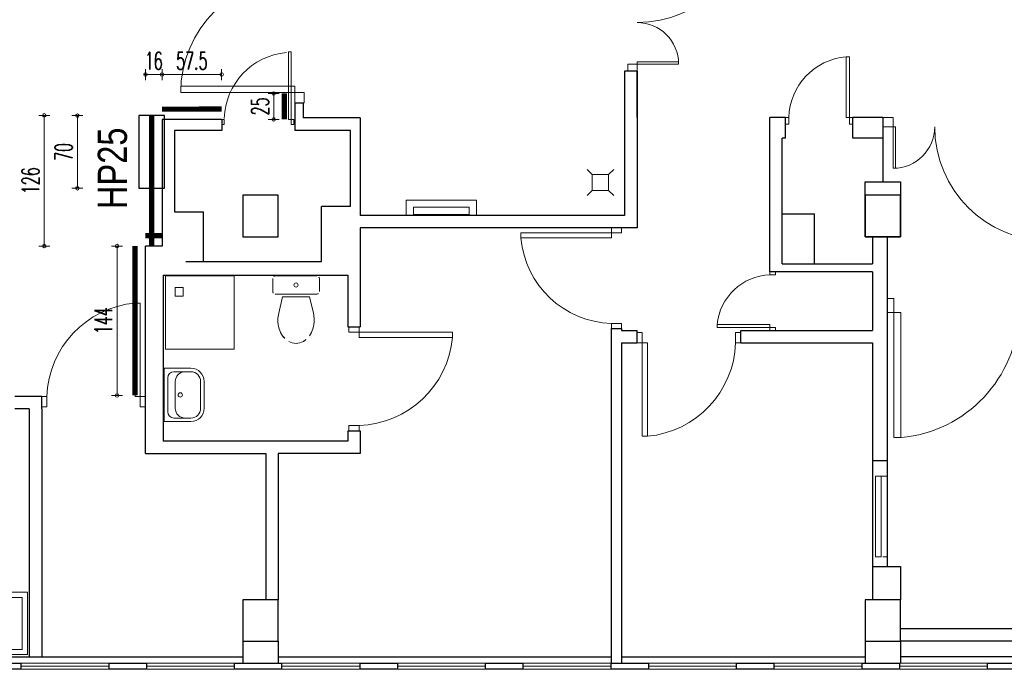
# Model space of a CAD drawing. Header units: millimetres. Extents: x 6612728327 to 6612744462, y 5733542327 to 5733552841.
# Tile 32 of 124: x 6612732698 to 6612733648, y 5733546298 to 5733546924. Entities that reach past the tile are written whole.
import ezdxf

# ---------------------------------------------------------------- set-up
doc = ezdxf.new("R2010")
doc.units = ezdxf.units.MM
doc.header["$MEASUREMENT"] = 0
for name, color, linetype in [('!!!!_SCIANY GRUBE', 7, 'Continuous'), ('__DRAFT_PROJEKT_PPOŻ', 7, 'Continuous'), ('A-ARM', 7, 'Continuous'), ('A_osłona PCV ścian', 112, 'Continuous'), ('dwa_DRZWI', 7, 'Continuous'), ('INST_CO', 7, 'Continuous'), ('STOLARKAOKIENNA', 7, 'Continuous'), ('WIDOK', 7, 'Continuous'), ('WYPOSAZ', 7, 'Continuous')]:
    doc.layers.add(name, color=color, linetype=linetype)
doc.layers.add('A_wymiary_osłony ścian', color=5, linetype='Continuous', lineweight=15)
doc.styles.add('GENERATED_STYLE_1', font='arial.ttf')
doc.styles.add('wymiarowanie 0-61', font='simplex.shx', dxfattribs={"width": 0.6})
doc.dimstyles.new('BOOM_100', dxfattribs={"dimscale": 0.8, "dimtxt": 21, "dimasz": 0.5, "dimexe": 1.25, "dimexo": 0.625, "dimgap": 6, "dimtad": 1, "dimdec": 1, "dimrnd": 0.5, "dimdsep": 46, "dimtxsty": 'wymiarowanie 0-61', "dimblk": 'WYMIAR_KROPKA', "dimcen": 1, "dimse1": 1, "dimse2": 1, "dimclrd": 256, "dimclrt": 256, "dimaunit": 1, "dimazin": 0, "dimtfac": 1, "dimtdec": 1, "dimtix": 1, "dimtmove": 2, "dimatfit": 3, "dimldrblk": 'WYMIAR_KROPKA', "dimfxl": 1, "dimtolj": 1, "dimtzin": 0, "dimlwd": -1, "dimarcsym": 0})

# ---------------------------------------------------------------- blocks, each defined once
blk = doc.blocks.new('WYMIAR_KROPKA')
h = blk.add_hatch(color=256)
h.paths.add_polyline_path([(0, -4.259949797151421), (0, 4.259949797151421, 0.414213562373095), (-4.259949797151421, 0, 0.414213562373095)])
h.paths.add_polyline_path([(0, 4.259949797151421), (0, -4.259949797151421, 0.414213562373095), (4.259949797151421, 0, 0.414213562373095)])
blk.add_line((0, -13.25317045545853), (0, 13.25317045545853))
blk.add_circle((0, 0), 4.259949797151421)
blk = doc.blocks.new('*D8')
at = {"layer": 'A_wymiary_osłony ścian', "transparency": 16777216}
for p, q in [((6612732943.211665, 5733546853.328597), (6612732943.211665, 5733546853.728598)), ((6612732943.211665, 5733546852.928597), (6612732943.211665, 5733546827.928597)), ((6612732943.211665, 5733546827.528598), (6612732943.211665, 5733546827.128597))]:
    blk.add_line(p, q, dxfattribs=at)
at = {"layer": 'Defpoints', "color": 0, "transparency": 16777216}
for p in [(6612732953.516467, 5733546852.928597), (6612732943.211665, 5733546827.928597), (6612732953.516467, 5733546827.928597)]:
    blk.add_point(p, dxfattribs=at)
at = {"layer": 'A_wymiary_osłony ścian', "transparency": 16777216, "xscale": 0.4, "yscale": 0.4, "zscale": 0.4}
for p, rotation in [((6612732943.211665, 5733546852.928597), 270), ((6612732943.211665, 5733546827.928597), 90)]:
    blk.add_blockref('WYMIAR_KROPKA', p, dxfattribs=dict(at, rotation=rotation))
at = {"layer": 'A_wymiary_osłony ścian', "transparency": 16777216, "insert": (6612732930.011664, 5733546840.428595), "char_height": 16.8, "attachment_point": 5, "rotation": 90, "style": 'wymiarowanie 0-61'}
blk.add_mtext('\\A1;25', dxfattribs=at)
blk = doc.blocks.new('*D9')
at = {"layer": 'A_wymiary_osłony ścian', "transparency": 16777216}
blk.add_line((6612732835.905583, 5733546871.192235), (6612732892.60555, 5733546871.192235), dxfattribs=at)
at = {"layer": 'Defpoints', "color": 0, "transparency": 16777216}
for p in [(6612732893.005549, 5733546871.192235), (6612732835.505584, 5733546837.84468), (6612732893.005549, 5733546837.907338)]:
    blk.add_point(p, dxfattribs=at)
at = {"layer": 'A_wymiary_osłony ścian', "transparency": 16777216, "xscale": 0.4, "yscale": 0.4, "zscale": 0.4, "rotation": 180}
blk.add_blockref('WYMIAR_KROPKA', (6612732835.505584, 5733546871.192235), dxfattribs=at)
at = {"layer": 'A_wymiary_osłony ścian', "transparency": 16777216, "xscale": 0.4, "yscale": 0.4, "zscale": 0.4}
blk.add_blockref('WYMIAR_KROPKA', (6612732893.005549, 5733546871.192235), dxfattribs=at)
at = {"layer": 'A_wymiary_osłony ścian', "transparency": 16777216, "insert": (6612732864.255567, 5733546884.392235), "char_height": 16.8, "attachment_point": 5, "style": 'wymiarowanie 0-61'}
blk.add_mtext('\\A1;57.5', dxfattribs=at)
blk = doc.blocks.new('*D73')
at = {"layer": 'A_wymiary_osłony ścian', "transparency": 16777216}
blk.add_line((6612732721.965669, 5733546831.444687), (6612732721.965669, 5733546706.244686), dxfattribs=at)
at = {"layer": 'Defpoints', "color": 0, "transparency": 16777216}
for p in [(6612732825.516484, 5733546831.844687), (6612732721.965669, 5733546705.844687), (6612732825.516484, 5733546705.844687)]:
    blk.add_point(p, dxfattribs=at)
at = {"layer": 'A_wymiary_osłony ścian', "transparency": 16777216, "xscale": 0.4, "yscale": 0.4, "zscale": 0.4}
for p, rotation in [((6612732721.965669, 5733546831.844687), 90), ((6612732721.965669, 5733546705.844687), 270)]:
    blk.add_blockref('WYMIAR_KROPKA', p, dxfattribs=dict(at, rotation=rotation))
at = {"layer": 'A_wymiary_osłony ścian', "transparency": 16777216, "insert": (6612732708.765668, 5733546768.844684), "char_height": 16.8, "attachment_point": 5, "rotation": 90, "style": 'wymiarowanie 0-61'}
blk.add_mtext('\\A1;126', dxfattribs=at)
blk = doc.blocks.new('*D74')
at = {"layer": 'A_wymiary_osłony ścian', "transparency": 16777216}
blk.add_line((6612732753.891335, 5733546831.156054), (6612732753.891335, 5733546761.956054), dxfattribs=at)
at = {"layer": 'Defpoints', "color": 0, "transparency": 16777216}
for p in [(6612732813.016484, 5733546831.556054), (6612732753.891335, 5733546761.556054), (6612732813.016484, 5733546761.556054)]:
    blk.add_point(p, dxfattribs=at)
at = {"layer": 'A_wymiary_osłony ścian', "transparency": 16777216, "xscale": 0.4, "yscale": 0.4, "zscale": 0.4}
for p, rotation in [((6612732753.891335, 5733546831.556054), 90), ((6612732753.891335, 5733546761.556054), 270)]:
    blk.add_blockref('WYMIAR_KROPKA', p, dxfattribs=dict(at, rotation=rotation))
at = {"layer": 'A_wymiary_osłony ścian', "transparency": 16777216, "insert": (6612732740.691334, 5733546796.556051), "char_height": 16.8, "attachment_point": 5, "rotation": 90, "style": 'wymiarowanie 0-61'}
blk.add_mtext('\\A1;70', dxfattribs=at)
blk = doc.blocks.new('*D75')
at = {"layer": 'A_wymiary_osłony ścian', "transparency": 16777216}
for p, q in [((6612732819.116481, 5733546871.192235), (6612732818.71648, 5733546871.192235)), ((6612732835.51648, 5733546871.192235), (6612732819.51648, 5733546871.192235)), ((6612732835.91648, 5733546871.192235), (6612732836.316481, 5733546871.192235))]:
    blk.add_line(p, q, dxfattribs=at)
at = {"layer": 'Defpoints', "color": 0, "transparency": 16777216}
for p in [(6612732819.51648, 5733546871.192235), (6612732819.51648, 5733546715.844685), (6612732835.51648, 5733546715.844685)]:
    blk.add_point(p, dxfattribs=at)
at = {"layer": 'A_wymiary_osłony ścian', "transparency": 16777216, "xscale": 0.4, "yscale": 0.4, "zscale": 0.4}
blk.add_blockref('WYMIAR_KROPKA', (6612732819.51648, 5733546871.192235), dxfattribs=at)
at = {"layer": 'A_wymiary_osłony ścian', "transparency": 16777216, "xscale": 0.4, "yscale": 0.4, "zscale": 0.4, "rotation": 180}
blk.add_blockref('WYMIAR_KROPKA', (6612732835.51648, 5733546871.192235), dxfattribs=at)
at = {"layer": 'A_wymiary_osłony ścian', "transparency": 16777216, "insert": (6612732827.51648, 5733546884.392235), "char_height": 16.8, "attachment_point": 5, "style": 'wymiarowanie 0-61'}
blk.add_mtext('\\A1;16', dxfattribs=at)
blk = doc.blocks.new('*D77')
at = {"layer": 'A_wymiary_osłony ścian', "transparency": 16777216}
blk.add_line((6612732792.110594, 5733546705.444687), (6612732792.110594, 5733546562.244686), dxfattribs=at)
at = {"layer": 'Defpoints', "color": 0, "transparency": 16777216}
for p in [(6612732809.516484, 5733546705.844687), (6612732792.110594, 5733546561.844687), (6612732809.516484, 5733546561.844687)]:
    blk.add_point(p, dxfattribs=at)
at = {"layer": 'A_wymiary_osłony ścian', "transparency": 16777216, "xscale": 0.4, "yscale": 0.4, "zscale": 0.4}
for p, rotation in [((6612732792.110594, 5733546705.844687), 90), ((6612732792.110594, 5733546561.844687), 270)]:
    blk.add_blockref('WYMIAR_KROPKA', p, dxfattribs=dict(at, rotation=rotation))
at = {"layer": 'A_wymiary_osłony ścian', "transparency": 16777216, "insert": (6612732778.910593, 5733546633.844684), "char_height": 16.8, "attachment_point": 5, "rotation": 90, "style": 'wymiarowanie 0-61'}
blk.add_mtext('\\A1;144', dxfattribs=at)

msp = doc.modelspace()

# ---------------------------------------------------------------- linework, layer by layer
at = {"layer": '!!!!_SCIANY GRUBE', "color": 7, "lineweight": 30}
for p, q in [((6612733026.51648, 5733546829.344686), (6612732971.51648, 5733546829.344686)), ((6612732893.016446, 5733546827.823436), (6612732835.51648, 5733546827.844686)), ((6612732893.016446, 5733546827.907344), (6612732893.016446, 5733546817.323436)), ((6612732893.016446, 5733546827.823436), (6612732893.016446, 5733546817.323436)), ((6612732893.016446, 5733546817.323436), (6612732847.51648, 5733546817.344686)), ((6612733017.277402, 5733546817.344686), (6612732963.51648, 5733546817.344686)), ((6612733017.277402, 5733546743.844686), (6612733017.277402, 5733546817.344686)), ((6612732989.277402, 5733546690.844685), (6612732989.277402, 5733546743.844686)), ((6612733017.277402, 5733546743.844686), (6612732989.277402, 5733546743.844686)), ((6612732847.51648, 5733546738.844686), (6612732875.451507, 5733546738.844686)), ((6612732875.451507, 5733546690.844685), (6612732875.451507, 5733546738.844686)), ((6612733433.516481, 5733546736.844685), (6612733464.516481, 5733546736.844685)), ((6612733433.516481, 5733546736.844685), (6612733464.516481, 5733546736.844685)), ((6612733464.516481, 5733546688.844685), (6612733464.516481, 5733546736.844685)), ((6612733464.516481, 5733546688.844685), (6612733464.516481, 5733546736.844685)), ((6612733520.516481, 5733546714.844685), (6612733520.516481, 5733546688.844685)), ((6612733520.516481, 5733546714.844685), (6612733520.516481, 5733546688.844685)), ((6612732858.51648, 5733546690.844685), (6612732989.277402, 5733546690.844685)), ((6612733433.516481, 5733546688.844685), (6612733520.516481, 5733546688.844685)), ((6612733433.516481, 5733546688.844685), (6612733520.516481, 5733546688.844685)), ((6612733520.516481, 5733546680.844686), (6612733421.516481, 5733546680.844686)), ((6612733520.516481, 5733546680.844686), (6612733433.516481, 5733546680.844686)), ((6612733520.516481, 5733546680.844686), (6612733520.516481, 5733546624.519614)), ((6612733520.516481, 5733546680.844686), (6612733520.516481, 5733546624.519614)), ((6612733520.516481, 5733546612.519615), (6612733520.516481, 5733546364.844685)), ((6612733520.516481, 5733546612.519615), (6612733520.516481, 5733546364.844685)), ((6612732935.51648, 5733546505.844685), (6612732935.51648, 5733546364.844685)), ((6612732947.51648, 5733546505.844685), (6612732947.51648, 5733546364.844685)), ((6612732913.51648, 5733546324.844684), (6612732913.51648, 5733546303.844685)), ((6612732947.535819, 5733546324.844684), (6612732947.535819, 5733546303.844685)), ((6612733513.516481, 5733546324.844684), (6612733513.516481, 5733546303.844685)), ((6612733547.516481, 5733546324.844684), (6612733547.516481, 5733546303.844685))]:
    msp.add_line(p, q, dxfattribs=at)
for points in [[(6612733281.51648, 5733546874.344686), (6612733281.51648, 5733546735.344685)], [(6612733293.51648, 5733546874.344686), (6612733281.51648, 5733546874.344686)], [(6612733293.51648, 5733546829.844686), (6612733293.51648, 5733546874.344686)], [(6612733293.51648, 5733546874.344686), (6612733293.51648, 5733546723.344685)], [(6612732963.51648, 5733546843.867837), (6612732963.51648, 5733546817.344686)], [(6612732963.51648, 5733546843.867837), (6612732971.51648, 5733546843.867837)], [(6612732971.51648, 5733546843.867837), (6612732971.51648, 5733546829.344686)], [(6612733026.51648, 5733546829.344686), (6612733026.51648, 5733546735.344685)], [(6612733436.516481, 5733546829.844686), (6612733421.516481, 5733546829.844686)], [(6612733421.516481, 5733546680.844686), (6612733421.516481, 5733546829.844686)], [(6612733436.516481, 5733546809.844685), (6612733436.516481, 5733546829.844686)], [(6612733530.516481, 5733546829.844686), (6612733501.516481, 5733546829.844686)], [(6612733501.516481, 5733546809.844685), (6612733501.516481, 5733546829.844686)], [(6612733530.516481, 5733546829.844686), (6612733530.516481, 5733546809.844685)], [(6612732835.51648, 5733546827.844686), (6612732835.51648, 5733546705.844685)], [(6612732847.51648, 5733546817.344686), (6612732847.51648, 5733546738.844686)], [(6612733436.516481, 5733546809.844685), (6612733433.516481, 5733546809.844685)], [(6612733433.516481, 5733546688.844685), (6612733433.516481, 5733546809.844685)], [(6612733530.516481, 5733546809.844685), (6612733501.516481, 5733546809.844685)], [(6612733530.516481, 5733546809.844685), (6612733530.516481, 5733546767.844686)], [(6612733281.51648, 5733546735.344685), (6612733026.51648, 5733546735.344685)], [(6612733026.51648, 5733546723.344685), (6612733026.51648, 5733546677.844685)], [(6612733293.51648, 5733546723.344685), (6612733026.51648, 5733546723.344685)], [(6612733534.516481, 5733546714.844685), (6612733534.516481, 5733546396.841156), (6612733547.516481, 5733546396.841156), (6612733547.516481, 5733546364.844685)], [(6612732819.51648, 5733546560.844685), (6612732819.51648, 5733546705.844685)], [(6612732835.51648, 5733546705.844685), (6612732819.51648, 5733546705.844685)], [(6612732836.51648, 5733546677.844685), (6612733014.51648, 5733546677.844685)], [(6612732836.51648, 5733546677.844685), (6612732836.51648, 5733546517.844686)], [(6612733014.51648, 5733546677.844685), (6612733014.51648, 5733546627.844685)], [(6612733026.51648, 5733546677.844685), (6612733026.51648, 5733546627.844685)], [(6612733014.51648, 5733546627.844685), (6612733026.51648, 5733546627.844685)], [(6612733268.516481, 5733546626.344685), (6612733278.516291, 5733546626.344685)], [(6612733268.516481, 5733546626.344685), (6612733268.516481, 5733546303.844685)], [(6612733278.516291, 5733546626.344685), (6612733278.516291, 5733546624.519614)], [(6612733278.516291, 5733546624.519614), (6612733293.51648, 5733546624.519614)], [(6612733293.51648, 5733546612.519436), (6612733293.51648, 5733546624.519436)], [(6612733393.516481, 5733546624.519614), (6612733421.516481, 5733546624.519614)], [(6612733393.516481, 5733546612.519615), (6612733393.516481, 5733546624.519614)], [(6612733421.516481, 5733546624.519614), (6612733520.516481, 5733546624.519614)], [(6612733278.516291, 5733546612.519615), (6612733293.51648, 5733546612.519615)], [(6612733278.516291, 5733546612.519615), (6612733278.516291, 5733546303.844685)], [(6612733393.516481, 5733546612.519615), (6612733520.516481, 5733546612.519615)], [(6612732719.516481, 5733546560.844683), (6612732693.51648, 5733546560.844685)], [(6612732719.516481, 5733546548.844683), (6612732719.516481, 5733546560.844683)], [(6612732819.51648, 5733546505.844685), (6612732819.51648, 5733546560.844685)], [(6612732707.516481, 5733546548.844683), (6612732693.51648, 5733546548.844685)], [(6612732707.516481, 5733546548.844683), (6612732707.516481, 5733546309.844685)], [(6612732719.516481, 5733546548.844683), (6612732719.516481, 5733546309.844685)], [(6612733014.51648, 5733546527.844687), (6612733014.51648, 5733546517.844687), (6612732836.51648, 5733546517.844686)], [(6612733026.51648, 5733546527.844685), (6612733026.51648, 5733546505.844685), (6612732947.51648, 5733546505.844685)], [(6612733014.51648, 5733546527.844685), (6612733026.51648, 5733546527.844685)], [(6612732819.51648, 5733546505.844685), (6612732935.51648, 5733546505.844685)], [(6612733534.516481, 5733546498.841156), (6612733520.516481, 5733546498.841156), (6612733520.516481, 5733546396.841156), (6612733534.516481, 5733546396.841156)]]:
    msp.add_lwpolyline(points, dxfattribs=at)
for points in [[(6612733513.516481, 5733546767.844686), (6612733547.516481, 5733546767.844686), (6612733547.516481, 5733546714.844685), (6612733513.516481, 5733546714.844685)], [(6612732913.51648, 5733546714.844685), (6612732947.51648, 5733546714.844685), (6612732947.51648, 5733546754.844686), (6612732913.51648, 5733546754.844686)], [(6612733513.516481, 5733546714.844685), (6612733547.516481, 5733546714.844685), (6612733547.516481, 5733546754.844686), (6612733513.516481, 5733546754.844686)], [(6612733513.516481, 5733546714.844685), (6612733547.516481, 5733546714.844685), (6612733547.516481, 5733546754.844686), (6612733513.516481, 5733546754.844686)], [(6612732913.51648, 5733546324.844684), (6612732947.51648, 5733546324.844684), (6612732947.51648, 5733546364.844685), (6612732913.51648, 5733546364.844685)], [(6612733513.516481, 5733546324.844684), (6612733547.516481, 5733546324.844684), (6612733547.516481, 5733546364.844685), (6612733513.516481, 5733546364.844685)], [(6612733513.516481, 5733546324.844684), (6612733547.516481, 5733546324.844684), (6612733547.516481, 5733546364.844685), (6612733513.516481, 5733546364.844685)], [(6612732663.516479, 5733546303.844685), (6612732699.51648, 5733546303.844685), (6612732699.51648, 5733546297.844685), (6612732663.516479, 5733546297.844685)], [(6612732663.516479, 5733546303.844685), (6612732699.51648, 5733546303.844685), (6612732699.51648, 5733546297.844685), (6612732663.516479, 5733546297.844685)], [(6612732784.51648, 5733546303.844685), (6612732820.516479, 5733546303.844685), (6612732820.516479, 5733546297.844685), (6612732784.51648, 5733546297.844685)], [(6612732905.516479, 5733546303.844685), (6612732950.53582, 5733546303.844685), (6612732950.53582, 5733546297.844685), (6612732905.516479, 5733546297.844685)], [(6612733026.51648, 5733546303.844685), (6612733062.516481, 5733546303.844685), (6612733062.516481, 5733546297.844685), (6612733026.51648, 5733546297.844685)], [(6612733026.51648, 5733546303.844685), (6612733062.516481, 5733546303.844685), (6612733062.516481, 5733546297.844685), (6612733026.51648, 5733546297.844685)], [(6612733147.516481, 5733546303.844685), (6612733183.516481, 5733546303.844685), (6612733183.516481, 5733546297.844685), (6612733147.516481, 5733546297.844685)], [(6612733147.516481, 5733546303.844685), (6612733183.516481, 5733546303.844685), (6612733183.516481, 5733546297.844685), (6612733147.516481, 5733546297.844685)], [(6612733268.516481, 5733546303.844685), (6612733304.51648, 5733546303.844685), (6612733304.51648, 5733546297.844685), (6612733268.516481, 5733546297.844685)], [(6612733268.516481, 5733546303.844685), (6612733304.51648, 5733546303.844685), (6612733304.51648, 5733546297.844685), (6612733268.516481, 5733546297.844685)], [(6612733268.516481, 5733546303.844685), (6612733304.51648, 5733546303.844685), (6612733304.51648, 5733546297.844685), (6612733268.516481, 5733546297.844685)], [(6612733268.516481, 5733546303.844685), (6612733304.51648, 5733546303.844685), (6612733304.51648, 5733546297.844685), (6612733268.516481, 5733546297.844685)], [(6612733389.51648, 5733546303.844685), (6612733425.516481, 5733546303.844685), (6612733425.516481, 5733546297.844685), (6612733389.51648, 5733546297.844685)], [(6612733389.51648, 5733546303.844685), (6612733425.516481, 5733546303.844685), (6612733425.516481, 5733546297.844685), (6612733389.51648, 5733546297.844685)], [(6612733510.516481, 5733546303.844685), (6612733546.516481, 5733546303.844685), (6612733546.516481, 5733546297.844685), (6612733510.516481, 5733546297.844685)], [(6612733510.516481, 5733546303.844685), (6612733546.516481, 5733546303.844685), (6612733546.516481, 5733546297.844685), (6612733510.516481, 5733546297.844685)], [(6612733631.516481, 5733546303.844685), (6612733667.516481, 5733546303.844685), (6612733667.516481, 5733546297.844685), (6612733631.516481, 5733546297.844685)], [(6612733631.516481, 5733546303.844685), (6612733667.516481, 5733546303.844685), (6612733667.516481, 5733546297.844685), (6612733631.516481, 5733546297.844685)]]:
    msp.add_lwpolyline(points, close=True, dxfattribs=at)
at = {"layer": 'A-ARM', "color": 7, "lineweight": 18}
for p, q in [((6612732944.706335, 5733546677.03098), (6612732984.706335, 5733546677.03098)), ((6612732942.206334, 5733546662.030979), (6612732942.206334, 5733546674.530979)), ((6612732987.206334, 5733546674.530979), (6612732987.206334, 5733546662.030979)), ((6612732984.706335, 5733546659.530979), (6612732944.706335, 5733546659.530979)), ((6612732947.999173, 5733546641.314534), (6612732951.632869, 5733546657.047947)), ((6612732951.632869, 5733546657.047947), (6612732977.779801, 5733546657.047947)), ((6612732981.413496, 5733546641.314534), (6612732977.779801, 5733546657.047947))]:
    msp.add_line(p, q, dxfattribs=at)
for points in [[(6612733250.31918, 5733546774.881567), (6612733245.368661, 5733546779.688444)], [(6612733266.13197, 5733546774.881567), (6612733271.08249, 5733546779.688444)], [(6612733250.31918, 5733546759.412415), (6612733245.368661, 5733546754.605537)], [(6612733266.13197, 5733546759.412415), (6612733271.08249, 5733546754.605537)]]:
    msp.add_lwpolyline(points, dxfattribs=at)
for points in [[(6612733250.31918, 5733546774.881567), (6612733266.13197, 5733546774.881567), (6612733266.13197, 5733546759.412415), (6612733250.31918, 5733546759.412415)], [(6612732904.923512, 5733546677.024536), (6612732838.938255, 5733546677.024536), (6612732838.938255, 5733546606.531066), (6612732904.923512, 5733546606.531066)], [(6612732848.302034, 5733546665.862784), (6612732856.038458, 5733546665.862784), (6612732856.038458, 5733546657.616296), (6612732848.302034, 5733546657.616296)], [(6612732576.660824, 5733546372.181643), (6612732705.77035, 5733546372.181643), (6612732705.77035, 5733546312.05091), (6612732576.660824, 5733546312.05091)], [(6612732581.660824, 5733546367.181643), (6612732700.77035, 5733546367.181643), (6612732700.77035, 5733546317.05091), (6612732581.660824, 5733546317.05091)]]:
    msp.add_lwpolyline(points, close=True, dxfattribs=at)
msp.add_circle((6612732964.706334, 5733546668.28098), 1.959448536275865, dxfattribs=at)
for centre, radius, start, end in [((6612732944.706335, 5733546674.530979), 2.500000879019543, 90, 180), ((6612732984.706334, 5733546674.53098), 2.499999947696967, 0, 90), ((6612732944.706334, 5733546662.030979), 2.499999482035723, 180, 270), ((6612732984.706335, 5733546662.030979), 2.499999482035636, 270, 0), ((6612732976.622923, 5733546634.530979), 29.41658909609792, 166.6676190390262, 180), ((6612732952.789746, 5733546634.530979), 29.41658807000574, 0, 13.3323809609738), ((6612732976.622923, 5733546634.53098), 29.41658915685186, 180, 196.4816783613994), ((6612732952.789746, 5733546634.530979), 29.41658824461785, 343.5183216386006, 0), ((6612732970.765315, 5733546632.797907), 23.30797918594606, 196.4816783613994, 215.5376142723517), ((6612732958.647353, 5733546632.797907), 23.30797918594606, 324.4623857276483, 343.5183216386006), ((6612732967.055286, 5733546630.147886), 18.74871157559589, 215.5376142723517, 239.8906248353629), ((6612732964.706333, 5733546626.097263), 14.06628458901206, 239.8906248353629, 270), ((6612732964.706335, 5733546626.097263), 14.06628458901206, 270, 300.1093751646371), ((6612732962.357382, 5733546630.147886), 18.74871157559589, 300.1093751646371, 324.4623857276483)]:
    msp.add_arc(centre, radius, start, end, dxfattribs=at)
at = {"layer": 'A_osłona PCV ścian', "const_width": 5}
for points in [[(6612732953.516463, 5733546852.928596), (6612732953.516463, 5733546827.928596)], [(6612732835.505584, 5733546837.84468), (6612732893.005549, 5733546837.907338)], [(6612732825.51648, 5733546831.844685), (6612732825.51648, 5733546705.844685)], [(6612732819.51648, 5733546715.844685), (6612732835.51648, 5733546715.844685)], [(6612732809.51648, 5733546705.844685), (6612732809.51648, 5733546561.844685)]]:
    msp.add_lwpolyline(points, dxfattribs=at)
at = {"layer": 'A_osłona PCV ścian', "lineweight": 30}
msp.add_lwpolyline([(6612732813.01648, 5733546761.556052), (6612732838.01648, 5733546761.556052), (6612732838.01648, 5733546831.556052), (6612732813.01648, 5733546831.556052)], close=True, dxfattribs=at)
at = {"layer": 'dwa_DRZWI', "color": 7, "lineweight": 20}
for p, q in [((6612733293.516474, 5733546883.566907), (6612733333.516481, 5733546883.567051)), ((6612733293.51648, 5733546881.344686), (6612733293.516474, 5733546883.566907)), ((6612733333.516481, 5733546881.344829), (6612733293.51648, 5733546881.344686)), ((6612732963.516502, 5733546859.978949), (6612732853.51648, 5733546859.979342)), ((6612732963.51648, 5733546853.867837), (6612732963.516502, 5733546859.978949)), ((6612732853.51648, 5733546853.868231), (6612732963.51648, 5733546853.867837)), ((6612733540.516481, 5733546820.844685), (6612733542.738704, 5733546820.844693)), ((6612733540.516624, 5733546780.844685), (6612733540.516481, 5733546820.844685)), ((6612733542.738704, 5733546820.844693), (6612733542.738847, 5733546780.844685))]:
    msp.add_line(p, q, dxfattribs=at)
for points in [[(6612732960.022202, 5733546892.955887), (6612732960.022283, 5733546827.928589), (6612732957.521976, 5733546827.928584), (6612732957.521896, 5733546892.955882)], [(6612733498.266376, 5733546888.373135), (6612733498.266481, 5733546829.844795), (6612733495.016481, 5733546829.84479), (6612733495.016376, 5733546888.373129)], [(6612733284.516481, 5733546881.344686), (6612733293.51648, 5733546881.344686), (6612733293.51648, 5733546874.344686), (6612733284.516481, 5733546874.344686)], [(6612732972.51648, 5733546843.867837), (6612732963.51648, 5733546843.867837), (6612732963.51648, 5733546853.867837), (6612732972.51648, 5733546853.867837)], [(6612733439.766481, 5733546829.844691), (6612733439.766493, 5733546823.344691), (6612733436.516493, 5733546823.344686), (6612733436.516481, 5733546829.844686)], [(6612733501.516481, 5733546829.844801), (6612733501.516493, 5733546823.344802), (6612733498.266493, 5733546823.344795), (6612733498.266481, 5733546829.844795)], [(6612733540.516481, 5733546829.844686), (6612733540.516481, 5733546820.844685), (6612733530.516481, 5733546820.844685), (6612733530.516481, 5733546829.844686)], [(6612732895.516752, 5733546827.907259), (6612732895.51676, 5733546822.906649), (6612732893.016455, 5733546822.906644), (6612732893.016446, 5733546827.907254)], [(6612732962.522588, 5733546827.928594), (6612732962.522597, 5733546822.927982), (6612732960.022291, 5733546822.927979), (6612732960.022283, 5733546827.928589)], [(6612733181.474201, 5733546718.494512), (6612733268.816489, 5733546718.494668), (6612733268.816499, 5733546713.644668), (6612733181.474209, 5733546713.644511)], [(6612733268.816481, 5733546723.344667), (6612733278.516481, 5733546723.344685), (6612733278.51649, 5733546718.494684), (6612733268.816489, 5733546718.494668)], [(6612733421.516476, 5733546678.028432), (6612733427.148984, 5733546678.028421), (6612733427.148989, 5733546680.844675), (6612733421.516481, 5733546680.844686)], [(6612732814.516311, 5733546650.888273), (6612732814.516472, 5733546560.844675), (6612732809.516472, 5733546560.844667), (6612732809.516311, 5733546650.888264)], [(6612733534.516506, 5733546641.844435), (6612733534.516481, 5733546655.244432), (6612733541.21648, 5733546655.244444), (6612733541.216505, 5733546641.844447)], [(6612733541.216721, 5733546521.186049), (6612733541.216505, 5733546641.844447), (6612733547.916504, 5733546641.844458), (6612733547.916719, 5733546521.18606)], [(6612733268.816646, 5733546631.194668), (6612733278.516646, 5733546631.194685), (6612733278.516654, 5733546626.344685), (6612733268.816654, 5733546626.344667)], [(6612733370.799267, 5733546627.335959), (6612733421.516386, 5733546627.335869), (6612733421.51639, 5733546630.152122), (6612733370.799271, 5733546630.152212)], [(6612733025.51648, 5733546627.844676), (6612733015.51648, 5733546627.844694), (6612733015.516471, 5733546622.844694), (6612733025.516472, 5733546622.844675)], [(6612733115.560069, 5733546622.844515), (6612733025.516472, 5733546622.844675), (6612733025.516462, 5733546617.844676), (6612733115.56006, 5733546617.844515)], [(6612733293.516499, 5733546612.519436), (6612733293.51648, 5733546622.519436), (6612733298.51648, 5733546622.519444), (6612733298.5165, 5733546612.519444)], [(6612733388.5165, 5733546612.519606), (6612733388.51648, 5733546622.519606), (6612733393.516481, 5733546622.519615), (6612733393.5165, 5733546612.519615)], [(6612733421.51638, 5733546624.519614), (6612733427.148888, 5733546624.519606), (6612733427.148892, 5733546627.335858), (6612733421.516386, 5733546627.335869)], [(6612733298.516661, 5733546522.475847), (6612733298.5165, 5733546612.519444), (6612733303.5165, 5733546612.519454), (6612733303.516661, 5733546522.475856)], [(6612732724.516472, 5733546560.844515), (6612732724.516489, 5733546550.844515), (6612732719.516489, 5733546550.844506), (6612732719.516472, 5733546560.844506)], [(6612732819.516472, 5733546560.844685), (6612732819.516489, 5733546550.844685), (6612732814.516489, 5733546550.844676), (6612732814.516472, 5733546560.844675)], [(6612733025.516311, 5733546532.844676), (6612733015.516311, 5733546532.844693), (6612733015.516302, 5733546527.844693), (6612733025.516301, 5733546527.844676)]]:
    msp.add_lwpolyline(points, close=True, dxfattribs=at)
for points in [[(6612733333.516481, 5733546883.567051), (6612733333.516481, 5733546881.344829)], [(6612732853.51648, 5733546859.979342), (6612732853.51648, 5733546853.868231)], [(6612733542.738847, 5733546780.844685), (6612733540.516624, 5733546780.844685)]]:
    msp.add_lwpolyline(points, dxfattribs=at)
for centre, radius, start, end in [((6612733293.51648, 5733547031.344686), 110.0000004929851, 270, 0), ((6612732963.51648, 5733546853.867837), 110.000000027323, 90, 180), ((6612733293.516481, 5733546881.344686), 39.99999962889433, 0, 90), ((6612732961.446424, 5733546826.773104), 65.96576036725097, 95.23701843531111, 178.1046803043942), ((6612733500.524733, 5733546827.834131), 60.79150775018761, 95.23702262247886, 178.1046824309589), ((6612733540.516481, 5733546820.844685), 40.00000009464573, 270, 0), ((6612733690.516481, 5733546820.844685), 109.9999995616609, 180, 270), ((6612733271.817019, 5733546721.864674), 90.71963460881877, 185.2370226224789, 268.1046824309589), ((6612733423.258706, 5733546625.379004), 52.67824583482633, 91.8953175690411, 174.7629773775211), ((6612732817.990704, 5733546557.751347), 93.52539655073, 95.23702262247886, 178.1046824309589), ((6612733536.561034, 5733546645.989507), 125.3240080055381, 275.2370226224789, 358.1046824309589), ((6612733022.423142, 5733546626.318908), 93.52539656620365, 271.8953175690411, 354.7629773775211), ((6612733295.042267, 5733546615.612775), 93.5253965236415, 275.2370226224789, 358.1046824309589)]:
    msp.add_arc(centre, radius, start, end, dxfattribs=at)
at = {"layer": 'INST_CO', "color": 30, "lineweight": 15, "true_color": 0xf8991e}
for points in [[(6612733138.702951, 5733546735.344685), (6612733138.702951, 5733546750.235374), (6612733070.897331, 5733546750.235374), (6612733070.897331, 5733546735.344685)], [(6612733131.702952, 5733546736.126064), (6612733077.89733, 5733546736.126064), (6612733077.89733, 5733546743.235374), (6612733131.702952, 5733546743.235374), (6612733131.702952, 5733546736.126064), (6612733077.89733, 5733546736.126064)], [(6612733131.702952, 5733546736.126064), (6612733131.702952, 5733546743.235374), (6612733077.89733, 5733546743.235374), (6612733077.89733, 5733546736.126064)], [(6612733530.558804, 5733546406.389919), (6612733534.516481, 5733546406.389919), (6612733534.516481, 5733546484.08749), (6612733523.449492, 5733546484.08749), (6612733523.449492, 5733546406.389919), (6612733528.752958, 5733546406.389919), (6612733528.752958, 5733546484.08749)]]:
    msp.add_lwpolyline(points, dxfattribs=at)
at = {"layer": 'STOLARKAOKIENNA', "color": 7, "lineweight": 18}
for p, q in [((6612732699.51648, 5733546303.844685), (6612732784.51648, 5733546303.844685)), ((6612732699.51648, 5733546300.844685), (6612732784.51648, 5733546300.844685)), ((6612732699.51648, 5733546297.844685), (6612732784.51648, 5733546297.844685)), ((6612732820.516479, 5733546303.844685), (6612732905.516479, 5733546303.844685)), ((6612732820.516479, 5733546300.844685), (6612732905.516479, 5733546300.844685)), ((6612732820.516479, 5733546297.844685), (6612732905.516479, 5733546297.844685)), ((6612732950.53582, 5733546303.844685), (6612733026.51648, 5733546303.844685)), ((6612732950.53582, 5733546300.844685), (6612733026.51648, 5733546300.844685)), ((6612732950.53582, 5733546297.844685), (6612733026.51648, 5733546297.844685)), ((6612733062.516481, 5733546303.844685), (6612733147.516481, 5733546303.844685)), ((6612733062.516481, 5733546303.844685), (6612733147.516481, 5733546303.844685)), ((6612733062.516481, 5733546300.844685), (6612733147.516481, 5733546300.844685)), ((6612733062.516481, 5733546300.844685), (6612733147.516481, 5733546300.844685)), ((6612733062.516481, 5733546297.844685), (6612733147.516481, 5733546297.844685)), ((6612733062.516481, 5733546297.844685), (6612733147.516481, 5733546297.844685)), ((6612733183.516481, 5733546303.844685), (6612733268.516481, 5733546303.844685)), ((6612733183.516481, 5733546303.844685), (6612733268.516481, 5733546303.844685)), ((6612733183.516481, 5733546300.844685), (6612733268.516481, 5733546300.844685)), ((6612733183.516481, 5733546300.844685), (6612733268.516481, 5733546300.844685)), ((6612733183.516481, 5733546297.844685), (6612733268.516481, 5733546297.844685)), ((6612733183.516481, 5733546297.844685), (6612733268.516481, 5733546297.844685)), ((6612733304.51648, 5733546303.844685), (6612733389.51648, 5733546303.844685)), ((6612733304.51648, 5733546303.844685), (6612733389.51648, 5733546303.844685)), ((6612733304.51648, 5733546300.844685), (6612733389.51648, 5733546300.844685)), ((6612733304.51648, 5733546300.844685), (6612733389.51648, 5733546300.844685)), ((6612733304.51648, 5733546297.844685), (6612733389.51648, 5733546297.844685)), ((6612733304.51648, 5733546297.844685), (6612733389.51648, 5733546297.844685)), ((6612733425.516481, 5733546303.844685), (6612733510.516481, 5733546303.844685)), ((6612733425.516481, 5733546303.844685), (6612733510.516481, 5733546303.844685)), ((6612733425.516481, 5733546300.844685), (6612733510.516481, 5733546300.844685)), ((6612733425.516481, 5733546300.844685), (6612733510.516481, 5733546300.844685)), ((6612733425.516481, 5733546297.844685), (6612733510.516481, 5733546297.844685)), ((6612733425.516481, 5733546297.844685), (6612733510.516481, 5733546297.844685)), ((6612733546.516481, 5733546303.844685), (6612733631.516481, 5733546303.844685)), ((6612733546.516481, 5733546303.844685), (6612733631.516481, 5733546303.844685)), ((6612733546.516481, 5733546300.844685), (6612733631.516481, 5733546300.844685)), ((6612733546.516481, 5733546300.844685), (6612733631.516481, 5733546300.844685)), ((6612733546.516481, 5733546297.844685), (6612733631.516481, 5733546297.844685)), ((6612733546.516481, 5733546297.844685), (6612733631.516481, 5733546297.844685))]:
    msp.add_line(p, q, dxfattribs=at)
at = {"layer": 'WIDOK', "color": 7}
for p, q in [((6612734102.516482, 5733546336.844434), (6612733547.516481, 5733546336.844434)), ((6612733981.516481, 5733546324.844684), (6612733547.516481, 5733546324.844684)), ((6612732674.51648, 5733546309.844685), (6612732913.51648, 5733546309.844685)), ((6612732947.535819, 5733546309.844685), (6612733268.516481, 5733546309.844685)), ((6612732947.535819, 5733546309.844685), (6612733266.516291, 5733546309.844685)), ((6612733278.516291, 5733546309.844685), (6612733513.516481, 5733546309.844685)), ((6612734110.516481, 5733546309.844685), (6612733547.516481, 5733546309.844685)), ((6612734110.516481, 5733546309.844685), (6612733551.516481, 5733546309.844685))]:
    msp.add_line(p, q, dxfattribs=at)
at = {"layer": 'WYPOSAZ', "color": 7, "lineweight": 18}
for p, q in [((6612732837.580683, 5733546536.645963), (6612732837.580683, 5733546588.125963)), ((6612732837.580683, 5733546588.125963), (6612732863.320683, 5733546588.125963)), ((6612732847.018683, 5733546584.693962), (6612732863.320683, 5733546584.693962)), ((6612732841.012683, 5733546546.083962), (6612732841.012683, 5733546578.687962)), ((6612732848.323349, 5733546549.515963), (6612732848.323349, 5733546575.255963)), ((6612732872.758682, 5733546549.515963), (6612732872.758682, 5733546575.255963)), ((6612732876.190682, 5733546549.515963), (6612732876.190682, 5733546575.255963)), ((6612732837.580683, 5733546536.645963), (6612732863.320683, 5733546536.645963)), ((6612732847.018683, 5733546540.077963), (6612732863.320683, 5733546540.077963))]:
    msp.add_line(p, q, dxfattribs=at)
msp.add_circle((6612732853.101347, 5733546562.385962), 2.105194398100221, dxfattribs=at)
for centre, radius, start, end in [((6612732847.018683, 5733546578.687962), 6.006000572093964, 90, 180), ((6612732857.761349, 5733546575.255963), 9.437999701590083, 90, 180), ((6612732863.320683, 5733546575.255963), 12.86999976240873, 0, 90), ((6612732863.320683, 5733546575.255963), 9.43799970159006, 0, 90), ((6612732847.018682, 5733546546.083962), 6.005999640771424, 180, 270), ((6612732857.761349, 5733546549.515963), 9.43800016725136, 180, 270), ((6612732863.320683, 5733546549.515963), 9.43800016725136, 270, 0), ((6612732863.320683, 5733546549.515962), 12.86999929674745, 270, 0)]:
    msp.add_arc(centre, radius, start, end, dxfattribs=at)

# ---------------------------------------------------------------- texts
at = {"layer": '__DRAFT_PROJEKT_PPOŻ', "color": 1, "lineweight": 50, "true_color": 0xf00000, "insert": (6612732773.562214, 5733546741.520883), "char_height": 28.10149858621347, "attachment_point": 1, "rotation": 90, "style": 'GENERATED_STYLE_1'}
msp.add_mtext('\\A1;{\\W0.800000x;\\pql;\\fArial|b0|i0|c238|p38;HP25}', dxfattribs=at)

# ---------------------------------------------------------------- dimensions: what is measured, and where the dimension line sits
at = {"layer": 'A_wymiary_osłony ścian'}
for base, p1, p2, picture, middle in [((6612732819.51648, 5733546871.192235), (6612732835.51648, 5733546715.844685), (6612732819.51648, 5733546715.844685), '*D75', (6612732827.51648, 5733546884.392235)), ((6612732893.005549, 5733546871.192235), (6612732835.505584, 5733546837.84468), (6612732893.005549, 5733546837.907338), '*D9', (6612732864.255567, 5733546884.392235))]:
    dim = msp.add_linear_dim(base=base, p1=p1, p2=p2, dimstyle='BOOM_100', dxfattribs=at)
    dim.commit()
    dim.dimension.update_dxf_attribs({"geometry": picture, "text_midpoint": middle})
for base, p1, p2, picture, middle in [((6612732943.211665, 5733546827.928597), (6612732953.516463, 5733546852.928596), (6612732953.516463, 5733546827.928596), '*D8', (6612732930.011664, 5733546840.428595)), ((6612732721.965669, 5733546705.844687), (6612732825.51648, 5733546831.844685), (6612732825.51648, 5733546705.844685), '*D73', (6612732708.765668, 5733546768.844684)), ((6612732753.891335, 5733546761.556054), (6612732813.01648, 5733546831.556052), (6612732813.01648, 5733546761.556052), '*D74', (6612732740.691334, 5733546796.556051)), ((6612732792.110594, 5733546561.844687), (6612732809.51648, 5733546705.844685), (6612732809.51648, 5733546561.844685), '*D77', (6612732778.910593, 5733546633.844684))]:
    dim = msp.add_linear_dim(base=base, p1=p1, p2=p2, angle=90, dimstyle='BOOM_100', dxfattribs=at)
    dim.commit()
    dim.dimension.update_dxf_attribs({"geometry": picture, "text_midpoint": middle})

doc.saveas('drawing.dxf')
